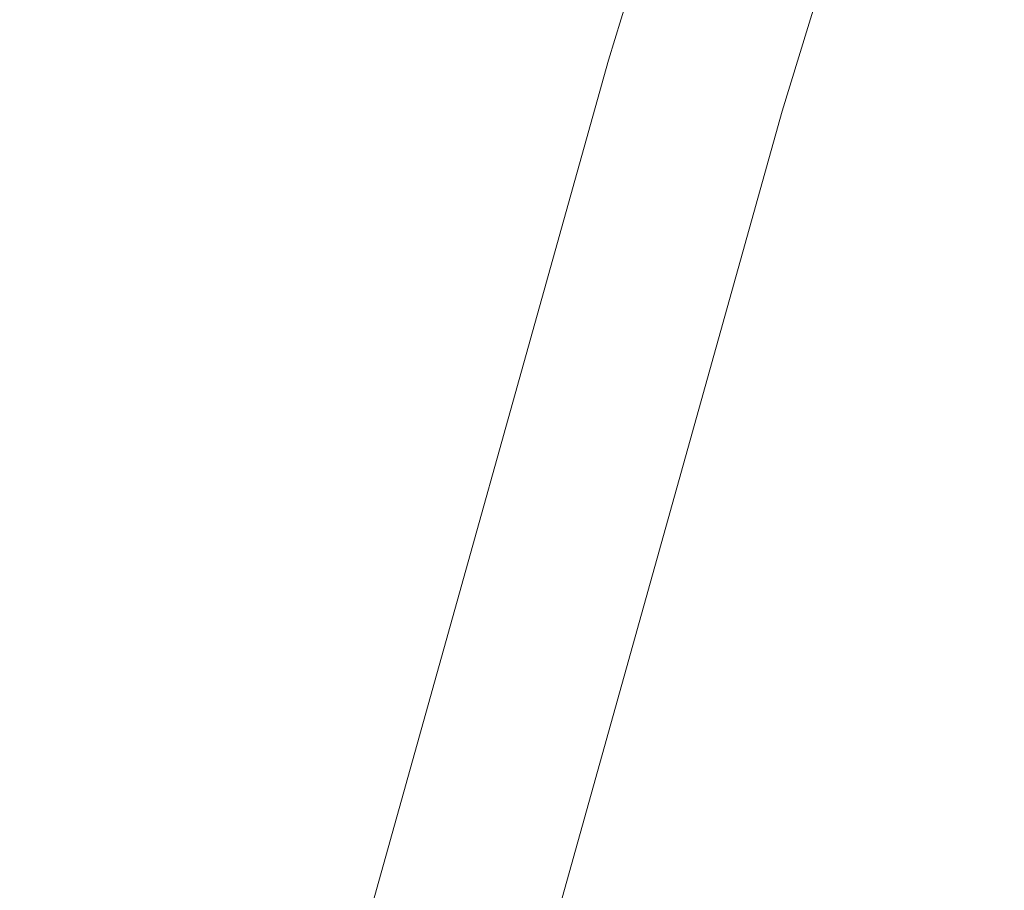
# Model space of a CAD drawing. Header units: metres. Extents: x 163628 to 168255, y 402691 to 405367.
# Tile 127 of 256: x 165470.471 to 165470.906, y 403879.898 to 403880.283. Entities that reach past the tile are written whole.
import ezdxf

# ---------------------------------------------------------------- set-up
doc = ezdxf.new("R2010")
doc.units = ezdxf.units.M
doc.linetypes.add('X-CA190022.004-UO-DWM_Snelfietsroute$0$VH-OPSLUITBAND_80X200', pattern=[14, 8, -2, 2, -2])
doc.layers.add('X-CA190022.004-UO-DWM_Snelfietsroute$0$N-WE-VH-KANTOPSLUITING_ACHTERKANTBAND-G', color=7, linetype='Continuous', lineweight=20)
doc.layers.add('X-CA190022.004-UO-DWM_Snelfietsroute$0$N-WE-VH-KANTOPSLUITING_OPSLUITBAND_80X200-G', color=7, linetype='X-CA190022.004-UO-DWM_Snelfietsroute$0$VH-OPSLUITBAND_80X200', lineweight=20)

msp = doc.modelspace()

# ---------------------------------------------------------------- linework, layer by layer
at = {"layer": 'X-CA190022.004-UO-DWM_Snelfietsroute$0$N-WE-VH-KANTOPSLUITING_ACHTERKANTBAND-G', "ltscale": 0.2, "flags": 128}
msp.add_lwpolyline([(165470.54775, 403879.313), (165470.55833, 403879.35107), (165470.80768, 403880.24214), (165471.07134, 403881.10469), (165471.35539, 403881.96048), (165471.65964, 403882.80902), (165471.98392, 403883.64983), (165472.32803, 403884.48244), (165472.69176, 403885.30638), (165473.0749, 403886.1212), (165473.48593, 403886.94388), (165473.66701, 403887.29108)], dxfattribs=at)
at = {"layer": 'X-CA190022.004-UO-DWM_Snelfietsroute$0$N-WE-VH-KANTOPSLUITING_OPSLUITBAND_80X200-G', "ltscale": 0.2, "flags": 128}
msp.add_lwpolyline([(165470.47067, 403879.33443), (165470.48128, 403879.37256), (165470.7309, 403880.26462), (165470.99512, 403881.12899), (165471.27976, 403881.98658), (165471.58466, 403882.83691), (165471.90963, 403883.6795), (165472.25446, 403884.51387), (165472.61896, 403885.33956), (165473.00291, 403886.15611), (165473.41467, 403886.98026), (165473.5963, 403887.32849), (165473.81987, 403887.74502), (165474.26911, 403888.54634), (165474.72842, 403889.32174), (165475.20596, 403890.0858), (165475.70141, 403890.83805), (165476.21448, 403891.57809), (165476.74487, 403892.30549), (165477.29228, 403893.01985), (165477.85638, 403893.72077), (165478.43684, 403894.40786), (165479.03497, 403895.0826), (165479.64937, 403895.7444), (165479.7045, 403895.80354), (165488.3491, 403905.06152), (165514.1903, 403932.3652, -0.404095), (165516.96648, 403932.48978), (165524.01566, 403926.20457)], format="xyb", dxfattribs=at)

doc.saveas('drawing.dxf')
